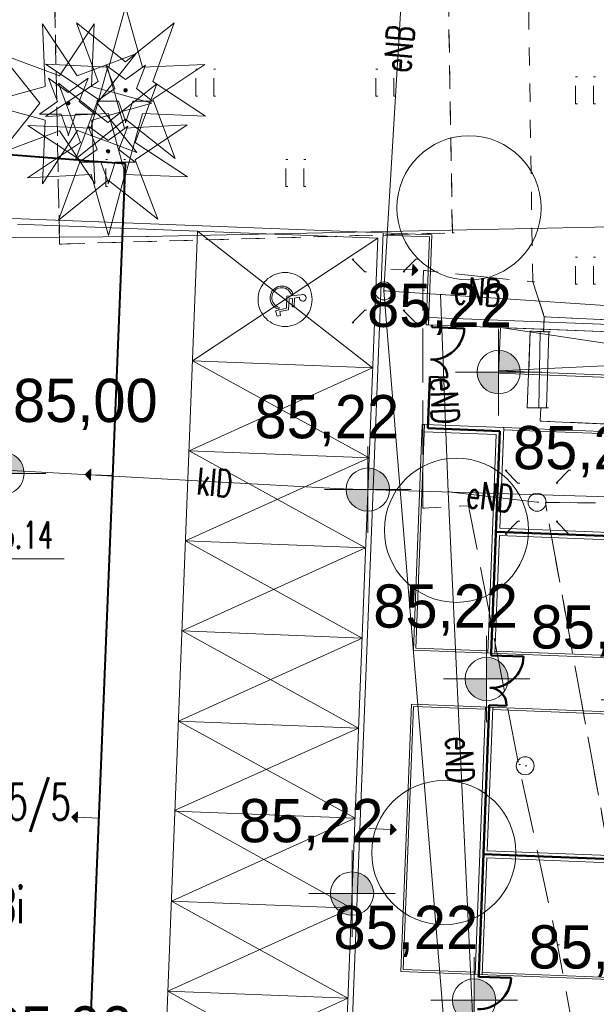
# Model space of a CAD drawing. Extents: x -134780 to 5540120, y 74663 to 5964901.
# Tile 26 of 71: x 5539559 to 5539575, y 5961332 to 5961359. Entities that reach past the tile are written whole.
import ezdxf

# ---------------------------------------------------------------- set-up
doc = ezdxf.new("R2010")
doc.units = 0
doc.header["$MEASUREMENT"] = 0
doc.set_wipeout_variables(frame=1)
for name, pattern in [('Krawędzie ukryte', [150, 100, -50]), ('L_0_03', [1, 0.5, -0.5]), ('L_0_06', [2, 1.5, -0.5]), ('Przerywana', [320, 160, -160]), ('Wipeout_Contour', [1000, 0, -1000])]:
    doc.linetypes.add(name, pattern=pattern)
for name, color, linetype, lineweight in [('0_Nr_Pióra__7', 7, 'Continuous', 13), ('Arch drogi_Nr_Pióra__21', 7, 'Continuous', 9), ('Arch opisy_Nr_Pióra__21', 7, 'Continuous', 9), ('Arch schody_Nr_Pióra__21', 7, 'Continuous', 9), ('arch spadki_Nr_Pióra__21', 7, 'Continuous', 9), ('bt_Nr_Pióra__7', 7, 'Continuous', 13), ('chodnik_Nr_Pióra__7', 7, 'Continuous', 13), ('ib_Nr_Pióra__7', 7, 'Continuous', 13), ('inny_obiekt_zagospodarowania_terenu_Nr_Pióra__7', 7, 'Continuous', 13), ('INWENT RZĘDNE_Nr_Pióra__21', 7, 'Continuous', 9), ('latarnia_Nr_Pióra__7', 7, 'Continuous', 13), ('mapa', 7, 'Continuous', 13), ('przewod_elektroenergetyczny_podziemny_Atr1_Nr_Pióra__7', 7, 'Continuous', 13), ('przewod_elektroenergetyczny_podziemny_Nr_Pióra__7', 7, 'Continuous', 13), ('przewod_kanalizacyjny_Atr1_Nr_Pióra__7', 7, 'Continuous', 13), ('przewod_kanalizacyjny_Nr_Pióra__7', 7, 'Continuous', 13), ('przewod_wodociagowy_Nr_Pióra__7', 7, 'Continuous', 13), ('rzedna_Atr2_Nr_Pióra__7', 7, 'Continuous', 13), ('sch_Nr_Pióra__7', 7, 'Continuous', 13), ('slup_przewodow_napowietrznych_Nr_Pióra__7', 7, 'Continuous', 13), ('trawnik_Nr_Pióra__7', 7, 'Continuous', 13), ('zasuwa_lub_zawor_Nr_Pióra__7', 7, 'Continuous', 13)]:
    doc.layers.add(name, color=color, linetype=linetype, lineweight=lineweight)
for name, color, linetype, lineweight, true_color in [('210_oznaczenie_konturu_uzytku_gruntowego_Nr_Pióra__3', 7, 'Continuous', 18, 0xff6600), ('211_numer_dzialki_ewidencyjnej_Nr_Pióra__96', 7, 'Continuous', 13, 0x00d59f), ('_woda2', 7, 'Continuous', 30, 0x0b2af4), ('Arch balustrady_Nr_Pióra__86', 7, 'Continuous', 50, 0x5555ff), ('Arch wyposarzenie_Nr_Pióra__2', 7, 'Continuous', 13, 0x7f7f7f), ('Arch zieleń_Nr_Pióra__4', 7, 'Continuous', 9, 0x029e21), ('OT_ZagospodarowanieTerenu_P_Nr_Pióra__96', 7, 'Continuous', 13, 0x00d59f)]:
    doc.layers.add(name, color=color, linetype=linetype, lineweight=lineweight, true_color=true_color)
for name, color, linetype in [('arch spadki', 7, 'Continuous'), ('INWENT RZĘDNE', 7, 'Continuous'), ('OT_ZagospodarowanieTerenu_P', 7, 'Continuous')]:
    doc.layers.add(name, color=color, linetype=linetype)
doc.styles.add('GENERATED_STYLE_1', font='txt')
doc.styles.add('GENERATED_STYLE_7', font='Simplex.shx', dxfattribs={"bigfont": 'BIGFONT.SHX'})

# ---------------------------------------------------------------- blocks, each defined once
blk = doc.blocks.new('Koty wysokościowe_36', base_point=(-155684, 103808))
at = {"layer": 'INWENT RZĘDNE_Nr_Pióra__21', "linetype": 'Continuous'}
for points in [[(-155684, 103808), (-155084, 103808), (-155130, 104038), (-155260, 104233), (-155454, 104363), (-155684, 104408)], [(-155684, 103808), (-156284, 103808), (-156238, 103579), (-156108, 103384), (-155914, 103254), (-155684, 103208)]]:
    blk.add_hatch(color=256, dxfattribs=at).paths.add_polyline_path(points, flags=0)
for p, q in [((-155684, 102608), (-155684, 105008)), ((-156884, 103808), (-154484, 103808))]:
    blk.add_line(p, q, dxfattribs=at)
blk.add_circle((-155684, 103808), 600, dxfattribs=at)
at = {"layer": 'INWENT RZĘDNE_Nr_Pióra__21', "insert": (-155393, 105008), "char_height": 1200, "attachment_point": 7, "style": 'GENERATED_STYLE_1'}
blk.add_mtext('{85,00}', dxfattribs=at)
blk = doc.blocks.new('Koty wysokościowe_35', base_point=(-155004, 121215))
at = {"layer": 'INWENT RZĘDNE_Nr_Pióra__21', "linetype": 'Continuous'}
for points in [[(-155004, 121215), (-154404, 121215), (-154449, 121445), (-154579, 121639), (-154774, 121769), (-155004, 121815)], [(-155004, 121215), (-155604, 121215), (-155558, 120985), (-155428, 120791), (-155233, 120661), (-155004, 120615)]]:
    blk.add_hatch(color=256, dxfattribs=at).paths.add_polyline_path(points, flags=0)
for p, q in [((-155004, 120015), (-155004, 122415)), ((-156204, 121215), (-153804, 121215))]:
    blk.add_line(p, q, dxfattribs=at)
blk.add_circle((-155004, 121215), 600, dxfattribs=at)
at = {"layer": 'INWENT RZĘDNE_Nr_Pióra__21', "insert": (-154712, 122415), "char_height": 1200, "attachment_point": 7, "style": 'GENERATED_STYLE_1'}
blk.add_mtext('{85,00}', dxfattribs=at)
blk = doc.blocks.new('Koty wysokościowe_34', base_point=(-144864, 120764))
at = {"layer": 'INWENT RZĘDNE_Nr_Pióra__21', "linetype": 'Continuous'}
for points in [[(-144864, 120764), (-144264, 120764), (-144309, 120993), (-144439, 121188), (-144634, 121318), (-144864, 121364)], [(-144864, 120764), (-145464, 120764), (-145418, 120534), (-145288, 120339), (-145093, 120209), (-144864, 120164)]]:
    blk.add_hatch(color=256, dxfattribs=at).paths.add_polyline_path(points, flags=0)
for p, q in [((-144864, 119564), (-144864, 121964)), ((-146064, 120764), (-143664, 120764))]:
    blk.add_line(p, q, dxfattribs=at)
blk.add_circle((-144864, 120764), 600, dxfattribs=at)
at = {"layer": 'INWENT RZĘDNE_Nr_Pióra__21', "insert": (-148010, 121964), "char_height": 1200, "attachment_point": 7, "style": 'GENERATED_STYLE_1'}
blk.add_mtext('{85,22}', dxfattribs=at)
blk = doc.blocks.new('Koty wysokościowe_33', base_point=(-145302, 109559))
at = {"layer": 'INWENT RZĘDNE_Nr_Pióra__21', "linetype": 'Continuous'}
for points in [[(-145302, 109559), (-144702, 109559), (-144747, 109788), (-144877, 109983), (-145072, 110113), (-145302, 110159)], [(-145302, 109559), (-145902, 109559), (-145856, 109329), (-145726, 109135), (-145531, 109004), (-145302, 108959)]]:
    blk.add_hatch(color=256, dxfattribs=at).paths.add_polyline_path(points, flags=0)
for p, q in [((-145302, 108359), (-145302, 110759)), ((-146502, 109559), (-144102, 109559))]:
    blk.add_line(p, q, dxfattribs=at)
blk.add_circle((-145302, 109559), 600, dxfattribs=at)
at = {"layer": 'INWENT RZĘDNE_Nr_Pióra__21', "insert": (-148448, 110759), "char_height": 1200, "attachment_point": 7, "style": 'GENERATED_STYLE_1'}
blk.add_mtext('{85,22}', dxfattribs=at)
blk = doc.blocks.new('Koty wysokościowe_32', base_point=(-141233, 124024))
at = {"layer": 'INWENT RZĘDNE_Nr_Pióra__21', "linetype": 'Continuous'}
for points in [[(-141233, 124024), (-140633, 124024), (-140679, 124254), (-140809, 124449), (-141004, 124579), (-141233, 124624)], [(-141233, 124024), (-141833, 124024), (-141788, 123795), (-141658, 123600), (-141463, 123470), (-141233, 123424)]]:
    blk.add_hatch(color=256, dxfattribs=at).paths.add_polyline_path(points, flags=0)
for p, q in [((-141233, 122824), (-141233, 125224)), ((-142433, 124024), (-140033, 124024))]:
    blk.add_line(p, q, dxfattribs=at)
blk.add_circle((-141233, 124024), 600, dxfattribs=at)
at = {"layer": 'INWENT RZĘDNE_Nr_Pióra__21', "insert": (-144882, 125053), "char_height": 1200, "attachment_point": 7, "style": 'GENERATED_STYLE_1'}
blk.add_mtext('{85,22}', dxfattribs=at)
blk = doc.blocks.new('Koty wysokościowe_31', base_point=(-141566, 115511))
at = {"layer": 'INWENT RZĘDNE_Nr_Pióra__21', "linetype": 'Continuous'}
for points in [[(-141566, 115511), (-140966, 115511), (-141012, 115741), (-141142, 115935), (-141337, 116065), (-141566, 116111)], [(-141566, 115511), (-142166, 115511), (-142121, 115281), (-141990, 115087), (-141796, 114957), (-141566, 114911)]]:
    blk.add_hatch(color=256, dxfattribs=at).paths.add_polyline_path(points, flags=0)
for p, q in [((-141566, 114311), (-141566, 116711)), ((-142766, 115511), (-140366, 115511))]:
    blk.add_line(p, q, dxfattribs=at)
blk.add_circle((-141566, 115511), 600, dxfattribs=at)
at = {"layer": 'INWENT RZĘDNE_Nr_Pióra__21', "insert": (-144713, 116711), "char_height": 1200, "attachment_point": 7, "style": 'GENERATED_STYLE_1'}
blk.add_mtext('{85,22}', dxfattribs=at)
blk = doc.blocks.new('Koty wysokościowe_30', base_point=(-141915, 106598))
at = {"layer": 'INWENT RZĘDNE_Nr_Pióra__21', "linetype": 'Continuous'}
for points in [[(-141915, 106598), (-141315, 106598), (-141360, 106827), (-141490, 107022), (-141685, 107152), (-141915, 107198)], [(-141915, 106598), (-142515, 106598), (-142469, 106368), (-142339, 106173), (-142144, 106043), (-141915, 105998)]]:
    blk.add_hatch(color=256, dxfattribs=at).paths.add_polyline_path(points, flags=0)
for p, q in [((-141915, 105398), (-141915, 107798)), ((-143115, 106598), (-140715, 106598))]:
    blk.add_line(p, q, dxfattribs=at)
blk.add_circle((-141915, 106598), 600, dxfattribs=at)
at = {"layer": 'INWENT RZĘDNE_Nr_Pióra__21', "insert": (-145819, 107798), "char_height": 1200, "attachment_point": 7, "style": 'GENERATED_STYLE_1'}
blk.add_mtext('{85,22}', dxfattribs=at)
blk = doc.blocks.new('Koty wysokościowe_20', base_point=(-136778, 122943))
at = {"layer": 'INWENT RZĘDNE_Nr_Pióra__21', "linetype": 'Continuous'}
for points in [[(-136778, 122943), (-136178, 122943), (-136223, 123172), (-136353, 123367), (-136548, 123497), (-136778, 123543)], [(-136778, 122943), (-137378, 122943), (-137332, 122713), (-137202, 122518), (-137007, 122388), (-136778, 122343)]]:
    blk.add_hatch(color=256, dxfattribs=at).paths.add_polyline_path(points, flags=0)
for p, q in [((-136778, 121743), (-136778, 124143)), ((-137978, 122943), (-135578, 122943))]:
    blk.add_line(p, q, dxfattribs=at)
blk.add_circle((-136778, 122943), 600, dxfattribs=at)
at = {"layer": 'INWENT RZĘDNE_Nr_Pióra__21', "insert": (-140836, 121106), "char_height": 1200, "attachment_point": 7, "style": 'GENERATED_STYLE_1'}
blk.add_mtext('{85,26}', dxfattribs=at)
blk = doc.blocks.new('Koty wysokościowe_18', base_point=(-137191, 114933))
at = {"layer": 'INWENT RZĘDNE_Nr_Pióra__21', "linetype": 'Continuous'}
for points in [[(-137191, 114933), (-136591, 114933), (-136636, 115162), (-136766, 115357), (-136961, 115487), (-137191, 115533)], [(-137191, 114933), (-137791, 114933), (-137745, 114703), (-137615, 114508), (-137420, 114378), (-137191, 114333)]]:
    blk.add_hatch(color=256, dxfattribs=at).paths.add_polyline_path(points, flags=0)
for p, q in [((-137191, 113733), (-137191, 116133)), ((-138391, 114933), (-135991, 114933))]:
    blk.add_line(p, q, dxfattribs=at)
blk.add_circle((-137191, 114933), 600, dxfattribs=at)
at = {"layer": 'INWENT RZĘDNE_Nr_Pióra__21', "insert": (-140348, 116133), "char_height": 1200, "attachment_point": 7, "style": 'GENERATED_STYLE_1'}
blk.add_mtext('{85,26}', dxfattribs=at)
blk = doc.blocks.new('Koty wysokościowe_16', base_point=(-137539, 106019))
at = {"layer": 'INWENT RZĘDNE_Nr_Pióra__21', "linetype": 'Continuous'}
for points in [[(-137539, 106019), (-136939, 106019), (-136985, 106249), (-137115, 106444), (-137310, 106574), (-137539, 106619)], [(-137539, 106019), (-138139, 106019), (-138093, 105790), (-137963, 105595), (-137769, 105465), (-137539, 105419)]]:
    blk.add_hatch(color=256, dxfattribs=at).paths.add_polyline_path(points, flags=0)
for p, q in [((-137539, 104819), (-137539, 107219)), ((-138739, 106019), (-136339, 106019))]:
    blk.add_line(p, q, dxfattribs=at)
blk.add_circle((-137539, 106019), 600, dxfattribs=at)
at = {"layer": 'INWENT RZĘDNE_Nr_Pióra__21', "insert": (-140406, 107257), "char_height": 1200, "attachment_point": 7, "style": 'GENERATED_STYLE_1'}
blk.add_mtext('{85,26}', dxfattribs=at)
blk = doc.blocks.new('Linia_6', base_point=(-144229, 126881))
at = {"layer": 'arch spadki_Nr_Pióra__21', "linetype": 'Continuous'}
blk.add_hatch(color=256, dxfattribs=at).paths.add_polyline_path([(-143474, 126851), (-143630, 126707), (-143618, 127007)], flags=0)
for p, q in [((-143630, 126707), (-143618, 127007)), ((-143474, 126851), (-143618, 127007)), ((-144229, 126881), (-143624, 126857)), ((-143474, 126851), (-143630, 126707))]:
    blk.add_line(p, q, dxfattribs=at)
blk = doc.blocks.new('Linia_5', base_point=(-151948, 121154))
at = {"layer": 'arch spadki_Nr_Pióra__21', "linetype": 'Continuous'}
blk.add_hatch(color=256, dxfattribs=at).paths.add_polyline_path([(-152703, 121184), (-152547, 121328), (-152559, 121028)], flags=0)
for p, q in [((-152703, 121184), (-152547, 121328)), ((-152547, 121328), (-152559, 121028)), ((-152703, 121184), (-152559, 121028)), ((-151948, 121154), (-152553, 121178))]:
    blk.add_line(p, q, dxfattribs=at)
blk = doc.blocks.new('Linia_4', base_point=(-152319, 111652))
at = {"layer": 'arch spadki_Nr_Pióra__21', "linetype": 'Continuous'}
blk.add_hatch(color=256, dxfattribs=at).paths.add_polyline_path([(-153074, 111682), (-152918, 111826), (-152930, 111526)], flags=0)
for p, q in [((-153074, 111682), (-152918, 111826)), ((-152918, 111826), (-152930, 111526)), ((-153074, 111682), (-152930, 111526)), ((-152319, 111652), (-152924, 111676))]:
    blk.add_line(p, q, dxfattribs=at)
blk = doc.blocks.new('Linia_2', base_point=(-144835, 111360))
at = {"layer": 'arch spadki_Nr_Pióra__21', "linetype": 'Continuous'}
blk.add_hatch(color=256, dxfattribs=at).paths.add_polyline_path([(-144080, 111330), (-144236, 111186), (-144225, 111486)], flags=0)
for p, q in [((-144236, 111186), (-144225, 111486)), ((-144080, 111330), (-144225, 111486)), ((-144835, 111360), (-144230, 111336)), ((-144080, 111330), (-144236, 111186))]:
    blk.add_line(p, q, dxfattribs=at)
blk = doc.blocks.new('mapa')
at = {"layer": '0_Nr_Pióra__7', "color": 252, "linetype": 'Continuous'}
for p, q in [((5539564.199, 5961357.799), (5539564.249, 5961357.799)), ((5539564.699, 5961357.799), (5539564.749, 5961357.799)), ((5539569.199, 5961357.799), (5539569.249, 5961357.799)), ((5539569.699, 5961357.799), (5539569.749, 5961357.799)), ((5539574.739, 5961357.589), (5539574.789, 5961357.589)), ((5539575.239, 5961357.589), (5539575.289, 5961357.589)), ((5539564.199, 5961357.049), (5539564.249, 5961357.049)), ((5539564.699, 5961357.049), (5539564.749, 5961357.049)), ((5539569.199, 5961357.049), (5539569.249, 5961357.049)), ((5539569.699, 5961357.049), (5539569.749, 5961357.049)), ((5539574.739, 5961356.839), (5539574.789, 5961356.839)), ((5539575.239, 5961356.839), (5539575.289, 5961356.839)), ((5539566.699, 5961355.299), (5539566.749, 5961355.299)), ((5539567.199, 5961355.299), (5539567.249, 5961355.299)), ((5539566.699, 5961354.549), (5539566.749, 5961354.549)), ((5539567.199, 5961354.549), (5539567.249, 5961354.549)), ((5539562.83, 5961353.16), (5539562.88, 5961353.16)), ((5539571.32, 5961353.26), (5539571.37, 5961353.26)), ((5539560.42, 5961352.95), (5539560.47, 5961352.95)), ((5539568.537, 5961352.534), (5539568.587, 5961352.534)), ((5539570.304, 5961352.534), (5539570.354, 5961352.534)), ((5539574.739, 5961352.589), (5539574.789, 5961352.589)), ((5539575.239, 5961352.589), (5539575.289, 5961352.589)), ((5539570.52, 5961352.22), (5539570.57, 5961352.22)), ((5539568.89, 5961352.181), (5539568.94, 5961352.181)), ((5539569.951, 5961352.181), (5539570.001, 5961352.181)), ((5539570.5, 5961351.67), (5539570.55, 5961351.67)), ((5539573.55, 5961351.9), (5539573.6, 5961351.9)), ((5539574.739, 5961351.839), (5539574.789, 5961351.839)), ((5539575.239, 5961351.839), (5539575.289, 5961351.839)), ((5539569.42, 5961351.65), (5539569.47, 5961351.65)), ((5539569.42, 5961351.65), (5539569.47, 5961351.65)), ((5539569.42, 5961351.65), (5539569.47, 5961351.65)), ((5539570.99, 5961351.55), (5539571.04, 5961351.55)), ((5539568.89, 5961351.12), (5539568.94, 5961351.12)), ((5539569.951, 5961351.12), (5539570.001, 5961351.12)), ((5539573.87, 5961350.93), (5539573.92, 5961350.93)), ((5539568.537, 5961350.767), (5539568.587, 5961350.767)), ((5539570.304, 5961350.767), (5539570.354, 5961350.767)), ((5539573.48, 5961350.53), (5539573.53, 5961350.53)), ((5539573.76, 5961350.52), (5539573.81, 5961350.52)), ((5539573.83, 5961350.53), (5539573.88, 5961350.53)), ((5539573.85, 5961350.515), (5539573.9, 5961350.515)), ((5539573.993, 5961350.511), (5539574.043, 5961350.511)), ((5539573.4, 5961348.41), (5539573.45, 5961348.41)), ((5539573.72, 5961348.41), (5539573.77, 5961348.41)), ((5539573.779, 5961348.407), (5539573.829, 5961348.407)), ((5539573.934, 5961348.406), (5539573.984, 5961348.406)), ((5539573.76, 5961348.04), (5539573.81, 5961348.04)), ((5539573.69, 5961347.45), (5539573.74, 5961347.45)), ((5539572.787, 5961346.674), (5539572.837, 5961346.674)), ((5539574.554, 5961346.674), (5539574.604, 5961346.674)), ((5539573.14, 5961346.321), (5539573.19, 5961346.321)), ((5539574.201, 5961346.321), (5539574.251, 5961346.321)), ((5539568.25, 5961346.16), (5539568.3, 5961346.16)), ((5539571.2, 5961346.08), (5539571.25, 5961346.08)), ((5539571.77, 5961345.69), (5539571.82, 5961345.69)), ((5539573.67, 5961345.79), (5539573.72, 5961345.79)), ((5539573.67, 5961345.79), (5539573.72, 5961345.79)), ((5539573.67, 5961345.79), (5539573.72, 5961345.79)), ((5539573.9, 5961345.78), (5539573.95, 5961345.78)), ((5539570.5, 5961345.62), (5539570.55, 5961345.62)), ((5539573.14, 5961345.26), (5539573.19, 5961345.26)), ((5539574.201, 5961345.26), (5539574.251, 5961345.26)), ((5539572.787, 5961344.907), (5539572.837, 5961344.907)), ((5539574.554, 5961344.907), (5539574.604, 5961344.907)), ((5539560.497, 5961344.22), (5539560.547, 5961344.22)), ((5539573.16, 5961338.51), (5539573.21, 5961338.51)), ((5539573.34, 5961338.48), (5539573.39, 5961338.48)), ((5539574.24, 5961333.51), (5539574.29, 5961333.51))]:
    blk.add_line(p, q, dxfattribs=at)
at = {"layer": 'Arch balustrady_Nr_Pióra__86', "color": 253, "linetype": 'Continuous'}
for p, q in [((5539570.754, 5961350.708), (5539570.752, 5961350.648)), ((5539570.752, 5961350.648), (5539571.651, 5961350.612)), ((5539570.695, 5961349.209), (5539570.642, 5961347.84)), ((5539570.698, 5961349.269), (5539570.695, 5961349.209)), ((5539570.698, 5961349.269), (5539571.177, 5961349.25)), ((5539570.642, 5961347.84), (5539572.64, 5961347.762)), ((5539572.64, 5961347.762), (5539572.399, 5961341.601)), ((5539572.531, 5961344.969), (5539580.075, 5961344.674)), ((5539572.399, 5961341.601), (5539572.397, 5961341.541)), ((5539572.397, 5961341.541), (5539573.296, 5961341.506)), ((5539572.051, 5961332.688), (5539572.341, 5961340.102)), ((5539572.343, 5961340.162), (5539572.341, 5961340.102)), ((5539572.343, 5961340.162), (5539572.823, 5961340.144)), ((5539579.726, 5961335.731), (5539572.181, 5961336.026)), ((5539572.051, 5961332.688), (5539572.049, 5961332.628)), ((5539572.049, 5961332.628), (5539572.948, 5961332.593))]:
    blk.add_line(p, q, dxfattribs=at)
for centre, radius, start, end in [((5539570.752, 5961350.648), 0.9, 267.7616, 357.7616), ((5539570.698, 5961349.269), 0.48, 357.7616, 87.7616), ((5539572.397, 5961341.541), 0.9, 267.7616, 357.7616), ((5539572.343, 5961340.162), 0.48, 357.7616, 87.7616), ((5539572.049, 5961332.628), 0.9, 267.7616, 357.7616)]:
    blk.add_arc(centre, radius, start, end, dxfattribs=at)
at = {"layer": 'Arch drogi_Nr_Pióra__21', "linetype": 'Continuous'}
for p, q in [((5539569.402, 5961353.257), (5539559.11, 5961353.66)), ((5539569.247, 5961353.113), (5539559.254, 5961353.504)), ((5539564.25, 5961353.309), (5539562.995, 5961321.193)), ((5539569.247, 5961353.113), (5539568.184, 5961325.934)), ((5539569.402, 5961353.257), (5539568.328, 5961325.778)), ((5539570.689, 5961353.147), (5539569.4, 5961353.197)), ((5539570.751, 5961353.205), (5539569.402, 5961353.257)), ((5539570.689, 5961353.147), (5539570.594, 5961350.714)), ((5539570.751, 5961353.205), (5539570.655, 5961350.741)), ((5539570.654, 5961350.711), (5539570.594, 5961350.714)), ((5539569.106, 5961349.516), (5539564.11, 5961349.711)), ((5539570.486, 5961347.946), (5539570.241, 5961341.686)), ((5539570.546, 5961347.944), (5539570.303, 5961341.743)), ((5539570.546, 5961347.944), (5539570.486, 5961347.946)), ((5539577.59, 5961347.668), (5539572.744, 5961347.858)), ((5539577.588, 5961347.608), (5539572.742, 5961347.798)), ((5539569.008, 5961347.018), (5539564.012, 5961347.213)), ((5539568.911, 5961344.52), (5539563.915, 5961344.715)), ((5539568.813, 5961342.022), (5539563.817, 5961342.217)), ((5539577.246, 5961341.412), (5539570.241, 5961341.686)), ((5539572.302, 5961341.665), (5539570.303, 5961341.743)), ((5539577.248, 5961341.472), (5539572.502, 5961341.657)), ((5539570.183, 5961340.187), (5539569.893, 5961332.772)), ((5539570.183, 5961340.187), (5539575.988, 5961339.96)), ((5539570.24, 5961340.125), (5539569.955, 5961332.83)), ((5539570.24, 5961340.125), (5539572.239, 5961340.046)), ((5539572.438, 5961340.039), (5539575.926, 5961339.902)), ((5539568.715, 5961339.524), (5539563.719, 5961339.719)), ((5539568.618, 5961337.026), (5539563.622, 5961337.221)), ((5539568.52, 5961334.527), (5539563.524, 5961334.723)), ((5539571.953, 5961332.752), (5539569.955, 5961332.83)), ((5539576.897, 5961332.499), (5539569.893, 5961332.772)), ((5539576.9, 5961332.559), (5539572.153, 5961332.744)), ((5539568.423, 5961332.029), (5539563.426, 5961332.225))]:
    blk.add_line(p, q, dxfattribs=at)
at = {"layer": 'Arch drogi_Nr_Pióra__21', "linetype": 'Przerywana'}
for p, q in [((5539564.25, 5961353.309), (5539569.106, 5961349.516)), ((5539564.11, 5961349.711), (5539569.247, 5961353.113)), ((5539569.106, 5961349.516), (5539564.012, 5961347.213)), ((5539569.008, 5961347.018), (5539564.11, 5961349.711)), ((5539563.915, 5961344.715), (5539569.008, 5961347.018)), ((5539564.012, 5961347.213), (5539568.911, 5961344.52)), ((5539568.813, 5961342.022), (5539563.915, 5961344.715)), ((5539568.911, 5961344.52), (5539563.817, 5961342.217)), ((5539563.817, 5961342.217), (5539568.715, 5961339.524)), ((5539563.719, 5961339.719), (5539568.813, 5961342.022)), ((5539568.618, 5961337.026), (5539563.719, 5961339.719)), ((5539568.715, 5961339.524), (5539563.623, 5961337.251)), ((5539563.623, 5961337.251), (5539568.52, 5961334.527)), ((5539563.524, 5961334.723), (5539568.618, 5961337.026)), ((5539568.423, 5961332.029), (5539563.524, 5961334.723)), ((5539568.52, 5961334.527), (5539563.426, 5961332.225)), ((5539563.329, 5961329.727), (5539568.423, 5961332.029)), ((5539563.426, 5961332.225), (5539568.325, 5961329.531))]:
    blk.add_line(p, q, dxfattribs=at)
at = {"layer": 'Arch opisy_Nr_Pióra__21', "color": 252, "linetype": 'Krawędzie ukryte'}
blk.add_circle((5539566.678, 5961351.412), 0.75, dxfattribs=at)
at = {"layer": 'Arch schody_Nr_Pióra__21', "color": 252, "linetype": 'Continuous'}
for p, q in [((5539570.654, 5961350.711), (5539570.662, 5961350.911)), ((5539579.105, 5961350.581), (5539570.662, 5961350.911)), ((5539579.097, 5961350.381), (5539570.654, 5961350.711)), ((5539572.603, 5961349.369), (5539572.652, 5961350.633)), ((5539578.742, 5961349.73), (5539572.652, 5961350.633)), ((5539578.768, 5961350.394), (5539572.652, 5961350.633)), ((5539578.742, 5961349.73), (5539572.606, 5961349.434)), ((5539578.718, 5961349.13), (5539572.603, 5961349.369)), ((5539578.721, 5961349.195), (5539572.606, 5961349.434)), ((5539570.546, 5961347.944), (5539570.538, 5961347.744)), ((5539572.744, 5961347.858), (5539570.546, 5961347.944)), ((5539572.635, 5961345.065), (5539572.744, 5961347.858)), ((5539572.536, 5961347.666), (5539570.538, 5961347.744)), ((5539572.3, 5961341.605), (5539572.536, 5961347.666)), ((5539572.499, 5961341.597), (5539572.627, 5961344.865)), ((5539580.071, 5961344.574), (5539572.627, 5961344.865)), ((5539580.079, 5961344.774), (5539572.635, 5961345.065)), ((5539572.241, 5961340.106), (5539571.951, 5961332.692)), ((5539572.241, 5961340.106), (5539572.441, 5961340.099)), ((5539572.441, 5961340.099), (5539572.285, 5961336.122)), ((5539579.73, 5961335.831), (5539572.285, 5961336.122)), ((5539572.278, 5961335.922), (5539572.151, 5961332.684)), ((5539579.722, 5961335.631), (5539572.278, 5961335.922))]:
    blk.add_line(p, q, dxfattribs=at)
at = {"layer": 'Arch wyposarzenie_Nr_Pióra__2', "color": 252, "linetype": 'Continuous'}
for p, q in [((5539566.73, 5961351.502), (5539566.715, 5961351.172)), ((5539567.121, 5961351.539), (5539566.73, 5961351.502)), ((5539566.776, 5961351.126), (5539566.789, 5961351.428)), ((5539566.789, 5961351.428), (5539566.885, 5961351.444)), ((5539566.893, 5961351.569), (5539566.845, 5961351.564)), ((5539566.885, 5961351.444), (5539566.875, 5961351.212)), ((5539566.929, 5961351.21), (5539566.939, 5961351.453)), ((5539566.939, 5961351.453), (5539567.075, 5961351.475)), ((5539566.715, 5961351.172), (5539566.413, 5961351.102)), ((5539566.502, 5961351.147), (5539566.514, 5961351.192)), ((5539566.53, 5961351.075), (5539566.776, 5961351.126)), ((5539566.875, 5961351.212), (5539566.929, 5961351.21)), ((5539566.413, 5961351.102), (5539566.454, 5961350.946)), ((5539566.454, 5961350.946), (5539566.549, 5961350.966)), ((5539566.549, 5961350.966), (5539566.53, 5961351.075))]:
    blk.add_line(p, q, dxfattribs=at)
for centre, major_axis, start_param, end_param in [((5539566.586, 5961351.461), (-0.013, -0.325), 1.947533, 6.059917), ((5539566.586, 5961351.461), (-0.011, -0.278), 1.989195, 6.059917), ((5539567.169, 5961351.459), (-0.0036, -0.0928), 4.583801, 10.008202)]:
    blk.add_ellipse(centre, major_axis=major_axis, ratio=0.999933, start_param=start_param, end_param=end_param, dxfattribs=at)
at = {"layer": 'Arch zieleń_Nr_Pióra__4', "color": 252, "linetype": 'Continuous'}
for centre in [(5539571.781, 5961353.955), (5539571.432, 5961345.012), (5539571.082, 5961336.069)]:
    blk.add_circle(centre, 2, dxfattribs=at)
at = {"layer": 'bt_Nr_Pióra__7', "color": 252, "linetype": 'L_0_06', "flags": 128}
blk.add_lwpolyline([(5539573.76, 5961350.52), (5539573.48, 5961350.53)], dxfattribs=at)
at = {"layer": 'chodnik_Nr_Pióra__7', "color": 252, "linetype": 'L_0_06', "flags": 128}
blk.add_lwpolyline([(5539573.85, 5961350.515), (5539573.48, 5961350.53), (5539573.4, 5961348.41), (5539573.779, 5961348.407), (5539573.76, 5961348.04), (5539579.85, 5961347.77), (5539579.782, 5961345.734), (5539573.9, 5961345.78), (5539575.85, 5961335.03), (5539577.75, 5961324.47), (5539591.47, 5961324.05), (5539596.39, 5961323.97), (5539596.46, 5961321.44), (5539596.5, 5961317.73), (5539595.14, 5961308.47), (5539594.22, 5961302.65), (5539593.77, 5961299.63), (5539593.49, 5961296), (5539591.99, 5961287.81), (5539591.61, 5961282.43), (5539589.13, 5961281.94), (5539589.56, 5961284.8), (5539591.9, 5961299.58), (5539594.42, 5961317.48), (5539594.72, 5961320.57), (5539594.65, 5961322.11), (5539590.73, 5961322.16), (5539578.09, 5961322.67), (5539578.89, 5961318.3), (5539577.2, 5961318.26), (5539576.39, 5961321.74), (5539574.24, 5961333.51), (5539573.16, 5961338.51), (5539571.77, 5961345.69), (5539570.5, 5961345.62), (5539570.5, 5961351.67), (5539570.52, 5961352.22), (5539573.55, 5961351.9), (5539573.87, 5961350.93)], close=True, dxfattribs=at)
at = {"layer": 'ib_Nr_Pióra__7', "color": 252, "linetype": 'Continuous', "flags": 128}
blk.add_lwpolyline([(5539580.41, 5961347.74), (5539573.76, 5961348.04), (5539573.779, 5961348.407), (5539573.934, 5961348.406), (5539573.993, 5961350.511), (5539573.85, 5961350.515), (5539573.87, 5961350.93), (5539580.53, 5961350.62)], close=True, dxfattribs=at)
at = {"layer": 'latarnia_Nr_Pióra__7', "color": 252, "linetype": 'Continuous', "flags": 128}
for points in [[(5539568.89, 5961352.181), (5539568.537, 5961352.534)], [(5539569.951, 5961352.181), (5539570.304, 5961352.534)], [(5539568.89, 5961351.12), (5539568.537, 5961350.767)], [(5539569.951, 5961351.12), (5539570.304, 5961350.767)], [(5539573.14, 5961346.321), (5539572.787, 5961346.674)], [(5539574.201, 5961346.321), (5539574.554, 5961346.674)], [(5539573.14, 5961345.26), (5539572.787, 5961344.907)], [(5539574.201, 5961345.26), (5539574.554, 5961344.907)]]:
    blk.add_lwpolyline(points, dxfattribs=at)
at = {"layer": 'latarnia_Nr_Pióra__7', "color": 252, "linetype": 'Continuous'}
for centre in [(5539569.42, 5961351.65), (5539573.67, 5961345.79)]:
    blk.add_circle(centre, 0.25, dxfattribs=at)
at = {"layer": 'przewod_elektroenergetyczny_podziemny_Nr_Pióra__7', "color": 252, "linetype": 'Continuous', "flags": 128}
for points in [[(5539570.99, 5961351.55), (5539569.42, 5961351.65), (5539571.88, 5961321.69), (5539572.64, 5961320.61), (5539591.67, 5961319.34), (5539590.26, 5961315.44), (5539589.49, 5961303.7), (5539588.75, 5961294.23), (5539590.71, 5961282.36)], [(5539579.33, 5961351.09), (5539578.4, 5961351.13), (5539576.81, 5961351.16), (5539570.99, 5961351.55)], [(5539570.99, 5961351.55), (5539571.2, 5961346.08)], [(5539573.67, 5961345.79), (5539571.2, 5961346.08)], [(5539572.64, 5961320.61), (5539572.02, 5961328.62), (5539571.2, 5961346.08)]]:
    blk.add_lwpolyline(points, dxfattribs=at)
at = {"layer": 'przewod_kanalizacyjny_Nr_Pióra__7', "color": 252, "linetype": 'Continuous', "flags": 128}
blk.add_lwpolyline([(5539549.76, 5961345.36), (5539552.38, 5961345.49), (5539554.31, 5961345.93), (5539556.57, 5961346.81), (5539568.25, 5961346.16), (5539575.34, 5961345.95), (5539580.33, 5961345.73)], dxfattribs=at)
at = {"layer": 'przewod_wodociagowy_Nr_Pióra__7', "color": 252, "linetype": 'Continuous', "flags": 128}
blk.add_lwpolyline([(5539541.4, 5961352.89), (5539549.54, 5961353.06), (5539562.83, 5961353.16), (5539579.72, 5961353.51), (5539580.63, 5961353.54)], dxfattribs=at)
at = {"layer": 'rzedna_Atr2_Nr_Pióra__7', "color": 252, "linetype": 'Continuous', "flags": 128}
blk.add_lwpolyline([(5539556.57, 5961346.81), (5539558.22, 5961344.22), (5539560.497, 5961344.22)], dxfattribs=at)
at = {"layer": 'sch_Nr_Pióra__7', "color": 252, "linetype": 'Continuous', "flags": 128}
blk.add_lwpolyline([(5539573.993, 5961350.511), (5539573.934, 5961348.406), (5539573.4, 5961348.41), (5539573.48, 5961350.53)], close=True, dxfattribs=at)
blk.add_lwpolyline([(5539573.76, 5961350.52), (5539573.72, 5961348.41)], dxfattribs=at)
at = {"layer": 'slup_przewodow_napowietrznych_Nr_Pióra__7', "color": 252, "linetype": 'Continuous'}
for centre in [(5539569.42, 5961351.65), (5539573.67, 5961345.79), (5539573.34, 5961338.48)]:
    blk.add_circle(centre, 0.25, dxfattribs=at)
at = {"layer": 'trawnik_Nr_Pióra__7', "color": 252, "linetype": 'L_0_03', "flags": 128}
for points in [[(5539573.55, 5961351.9), (5539573.27, 5961370.67), (5539573.14, 5961373.24), (5539582.04, 5961374.29), (5539588.07, 5961375.32), (5539595.34, 5961376.74), (5539597.08, 5961375.38), (5539596.86, 5961374.52), (5539593.12, 5961372), (5539592.36, 5961371.55), (5539586.53, 5961371.55), (5539580.81, 5961367.97), (5539580.92, 5961361.43), (5539580.87, 5961360.37), (5539580.54, 5961350.92), (5539580.53, 5961350.62), (5539573.87, 5961350.93)], [(5539577.652, 5961325.012), (5539575.85, 5961335.03), (5539573.9, 5961345.78), (5539579.782, 5961345.734), (5539579.075, 5961326.014), (5539592.6, 5961325.48), (5539592.445, 5961324.71)]]:
    blk.add_lwpolyline(points, close=True, dxfattribs=at)
for points in [[(5539564.199, 5961357.049), (5539564.199, 5961357.799)], [(5539564.699, 5961357.049), (5539564.699, 5961357.799)], [(5539569.199, 5961357.049), (5539569.199, 5961357.799)], [(5539569.699, 5961357.049), (5539569.699, 5961357.799)], [(5539574.739, 5961356.839), (5539574.739, 5961357.589)], [(5539575.239, 5961356.839), (5539575.239, 5961357.589)], [(5539566.699, 5961354.549), (5539566.699, 5961355.299)], [(5539567.199, 5961354.549), (5539567.199, 5961355.299)], [(5539574.739, 5961351.839), (5539574.739, 5961352.589)], [(5539575.239, 5961351.839), (5539575.239, 5961352.589)]]:
    blk.add_lwpolyline(points, dxfattribs=at)
at = {"layer": 'arch spadki', "color": 252, "linetype": 'Continuous', "xscale": 0.001, "yscale": 0.001, "zscale": 0.001}
for name, p in [('Linia_6', (5539569.609, 5961352.256)), ('Linia_5', (5539561.89, 5961346.529)), ('Linia_4', (5539561.518, 5961337.027)), ('Linia_2', (5539569.002, 5961336.735))]:
    blk.add_blockref(name, p, dxfattribs=at)
at = {"layer": 'INWENT RZĘDNE', "color": 252, "xscale": 0.001, "yscale": 0.001, "zscale": 0.001}
for name, p in [('Koty wysokościowe_32', (5539572.604, 5961349.399)), ('Koty wysokościowe_20', (5539577.06, 5961348.317)), ('Koty wysokościowe_35', (5539558.834, 5961346.59)), ('Koty wysokościowe_34', (5539568.974, 5961346.139)), ('Koty wysokościowe_31', (5539572.271, 5961340.886)), ('Koty wysokościowe_18', (5539576.647, 5961340.307)), ('Koty wysokościowe_33', (5539568.536, 5961334.934)), ('Koty wysokościowe_30', (5539571.923, 5961331.973)), ('Koty wysokościowe_16', (5539576.298, 5961331.394)), ('Koty wysokościowe_36', (5539558.154, 5961329.183))]:
    blk.add_blockref(name, p, dxfattribs=at)
at = {"layer": '210_oznaczenie_konturu_uzytku_gruntowego_Nr_Pióra__3', "color": 252, "linetype": 'Continuous', "insert": (5539558.626, 5961335.115), "char_height": 1, "attachment_point": 1, "style": 'GENERATED_STYLE_7'}
blk.add_mtext('{\\W0.660000x;Bi}', dxfattribs=at)
at = {"layer": '211_numer_dzialki_ewidencyjnej_Nr_Pióra__96', "color": 252, "linetype": 'Continuous', "insert": (5539557.845, 5961337.975), "char_height": 1, "attachment_point": 1, "style": 'GENERATED_STYLE_7'}
blk.add_mtext('{\\W0.660000x;375/5}', dxfattribs=at)
at = {"layer": 'przewod_elektroenergetyczny_podziemny_Atr1_Nr_Pióra__7', "color": 252, "linetype": 'Continuous', "char_height": 0.75, "attachment_point": 1, "style": 'GENERATED_STYLE_7'}
for s, insert, rotation in [('{\\W0.660000x;eNB}', (5539569.409, 5961357.756), 85), ('{\\W0.660000x;eNB}', (5539571.393, 5961352.05), 356.2), ('{\\W0.660000x;eND}', (5539571.458, 5961349.262), 272.2), ('{\\W0.660000x;eND}', (5539571.767, 5961346.396), 353.3), ('{\\W0.660000x;eND}', (5539571.886, 5961339.295), 271.1)]:
    blk.add_mtext(s, dxfattribs=dict(at, insert=insert, rotation=rotation))
at = {"layer": 'przewod_kanalizacyjny_Atr1_Nr_Pióra__7', "color": 252, "linetype": 'Continuous', "insert": (5539564.266, 5961346.754), "char_height": 0.75, "attachment_point": 1, "rotation": 355.2, "style": 'GENERATED_STYLE_7'}
blk.add_mtext('{\\W0.660000x;klD}', dxfattribs=at)
at = {"layer": 'rzedna_Atr2_Nr_Pióra__7', "color": 252, "linetype": 'Continuous', "insert": (5539558.329, 5961345.254), "char_height": 0.75, "attachment_point": 1, "style": 'GENERATED_STYLE_7'}
blk.add_mtext('{\\W0.660000x;85.14}', dxfattribs=at)
at = {"color": 252, "linetype": 'Wipeout_Contour', "lineweight": 0, "ltscale": 2219851.149166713}
blk.add_wipeout([(5539560.659, 5961356.006), (5539560.659, 5961355.956), (5539560.859, 5961356.556), (5539561.409, 5961356.556), (5539560.959, 5961356.906), (5539561.209, 5961357.556), (5539560.659, 5961357.156), (5539560.109, 5961357.556), (5539560.359, 5961356.906), (5539559.859, 5961356.556), (5539560.459, 5961356.556)], dxfattribs=at).dxf.layer = 'OT_ZagospodarowanieTerenu_P'
at = {"layer": 'OT_ZagospodarowanieTerenu_P_Nr_Pióra__96', "linetype": 'Continuous'}
blk.add_hatch(color=252, dxfattribs=at).paths.add_polyline_path([(5539560.659, 5961356.806, 1), (5539560.659, 5961356.906, 1)], flags=0)
at = {"layer": 'Arch zieleń_Nr_Pióra__4', "color": 252, "linetype": 'Continuous'}
for p, q in [((5539560.019, 5961357.322), (5539559.944, 5961359.055)), ((5539560.908, 5961357.612), (5539559.944, 5961359.055)), ((5539560.42, 5961357.612), (5539558.775, 5961358.229)), ((5539559.867, 5961356.854), (5539558.775, 5961358.229)), ((5539560.019, 5961357.322), (5539558.327, 5961356.851)), ((5539560.02, 5961356.384), (5539558.327, 5961356.851)), ((5539559.867, 5961356.854), (5539558.769, 5961355.473)), ((5539560.02, 5961356.384), (5539559.947, 5961354.621)), ((5539560.42, 5961356.095), (5539558.769, 5961355.473))]:
    blk.add_line(p, q, dxfattribs=at)
at = {"layer": 'OT_ZagospodarowanieTerenu_P_Nr_Pióra__96', "color": 252, "linetype": 'Continuous'}
blk.add_line((5539560.659, 5961356.856), (5539560.709, 5961356.856), dxfattribs=at)
at = {"layer": 'OT_ZagospodarowanieTerenu_P_Nr_Pióra__96', "color": 252, "linetype": 'Continuous', "flags": 128}
blk.add_lwpolyline([(5539560.659, 5961356.006), (5539560.659, 5961355.956), (5539560.859, 5961356.556), (5539561.409, 5961356.556), (5539560.959, 5961356.906), (5539561.209, 5961357.556), (5539560.659, 5961357.156), (5539560.109, 5961357.556), (5539560.359, 5961356.906), (5539559.859, 5961356.556), (5539560.459, 5961356.556)], close=True, dxfattribs=at)
at = {"layer": 'OT_ZagospodarowanieTerenu_P_Nr_Pióra__96', "color": 252, "linetype": 'Continuous'}
blk.add_circle((5539560.659, 5961356.856), 0.05, dxfattribs=at)
at = {"color": 252, "linetype": 'Wipeout_Contour', "lineweight": 0, "ltscale": 2201072.948801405}
blk.add_wipeout([(5539561.765, 5961354.673), (5539561.765, 5961354.623), (5539561.965, 5961355.223), (5539562.515, 5961355.223), (5539562.065, 5961355.573), (5539562.315, 5961356.223), (5539561.765, 5961355.823), (5539561.215, 5961356.223), (5539561.465, 5961355.573), (5539560.965, 5961355.223), (5539561.565, 5961355.223)], dxfattribs=at).dxf.layer = 'OT_ZagospodarowanieTerenu_P'
at = {"layer": 'OT_ZagospodarowanieTerenu_P_Nr_Pióra__96', "linetype": 'Continuous'}
blk.add_hatch(color=252, dxfattribs=at).paths.add_polyline_path([(5539561.765, 5961355.473, 1), (5539561.765, 5961355.573, 1)], flags=0)
at = {"layer": '0_Nr_Pióra__7', "color": 252, "linetype": 'Continuous'}
for p, q in [((5539561.699, 5961355.299), (5539561.749, 5961355.299)), ((5539562.199, 5961355.299), (5539562.249, 5961355.299)), ((5539561.699, 5961354.549), (5539561.749, 5961354.549)), ((5539562.199, 5961354.549), (5539562.249, 5961354.549))]:
    blk.add_line(p, q, dxfattribs=at)
at = {"layer": 'Arch zieleń_Nr_Pióra__4', "color": 252, "linetype": 'Continuous'}
for p, q in [((5539561.002, 5961355.767), (5539560.385, 5961357.411)), ((5539561.29, 5961356.166), (5539559.535, 5961356.238)), ((5539561.003, 5961355.273), (5539559.535, 5961356.238)), ((5539560.914, 5961356.096), (5539559.947, 5961354.621)), ((5539560.42, 5961356.095), (5539561.395, 5961354.633)), ((5539560.914, 5961356.096), (5539562.563, 5961355.491)), ((5539561.002, 5961355.767), (5539559.532, 5961354.79)), ((5539562.517, 5961355.77), (5539563.966, 5961354.817)), ((5539561.003, 5961355.273), (5539560.392, 5961353.617)), ((5539562.52, 5961355.282), (5539563.149, 5961353.642)), ((5539561.294, 5961354.875), (5539559.532, 5961354.79)), ((5539561.765, 5961354.725), (5539560.392, 5961353.617)), ((5539561.294, 5961354.875), (5539561.773, 5961353.185)), ((5539561.765, 5961354.725), (5539563.149, 5961353.642)), ((5539562.232, 5961354.88), (5539561.773, 5961353.185)), ((5539562.232, 5961354.88), (5539563.966, 5961354.817))]:
    blk.add_line(p, q, dxfattribs=at)
at = {"layer": 'OT_ZagospodarowanieTerenu_P_Nr_Pióra__96', "color": 252, "linetype": 'Continuous'}
blk.add_line((5539561.765, 5961355.523), (5539561.815, 5961355.523), dxfattribs=at)
at = {"layer": 'OT_ZagospodarowanieTerenu_P_Nr_Pióra__96', "color": 252, "linetype": 'Continuous', "flags": 128}
blk.add_lwpolyline([(5539561.765, 5961354.673), (5539561.765, 5961354.623), (5539561.965, 5961355.223), (5539562.515, 5961355.223), (5539562.065, 5961355.573), (5539562.315, 5961356.223), (5539561.765, 5961355.823), (5539561.215, 5961356.223), (5539561.465, 5961355.573), (5539560.965, 5961355.223), (5539561.565, 5961355.223)], close=True, dxfattribs=at)
at = {"layer": 'OT_ZagospodarowanieTerenu_P_Nr_Pióra__96', "color": 252, "linetype": 'Continuous'}
blk.add_circle((5539561.765, 5961355.523), 0.05, dxfattribs=at)
at = {"layer": 'trawnik_Nr_Pióra__7', "color": 252, "linetype": 'L_0_03', "flags": 128}
for points in [[(5539561.699, 5961354.549), (5539561.699, 5961355.299)], [(5539562.199, 5961354.549), (5539562.199, 5961355.299)]]:
    blk.add_lwpolyline(points, dxfattribs=at)
at = {"color": 252, "linetype": 'Wipeout_Contour', "lineweight": 0, "ltscale": 2209183.332147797}
blk.add_wipeout([(5539562.251, 5961356.366), (5539562.251, 5961356.316), (5539562.451, 5961356.916), (5539563.001, 5961356.916), (5539562.551, 5961357.266), (5539562.801, 5961357.916), (5539562.251, 5961357.516), (5539561.701, 5961357.916), (5539561.951, 5961357.266), (5539561.451, 5961356.916), (5539562.051, 5961356.916)], dxfattribs=at).dxf.layer = 'OT_ZagospodarowanieTerenu_P'
at = {"layer": 'OT_ZagospodarowanieTerenu_P_Nr_Pióra__96', "linetype": 'Continuous'}
blk.add_hatch(color=252, dxfattribs=at).paths.add_polyline_path([(5539562.251, 5961357.166, 1), (5539562.251, 5961357.266, 1)], flags=0)
at = {"layer": 'Arch zieleń_Nr_Pióra__4', "color": 252, "linetype": 'Continuous'}
for p, q in [((5539561.782, 5961357.859), (5539562.253, 5961359.528)), ((5539562.717, 5961357.856), (5539562.253, 5961359.528)), ((5539560.42, 5961357.612), (5539561.381, 5961359.056)), ((5539561.49, 5961357.46), (5539560.887, 5961359.086)), ((5539562.247, 5961358.009), (5539560.887, 5961359.086)), ((5539561.308, 5961357.322), (5539561.381, 5961359.056)), ((5539562.247, 5961358.009), (5539563.603, 5961359.09)), ((5539563.005, 5961357.462), (5539563.603, 5961359.09)), ((5539560.908, 5961357.612), (5539562.531, 5961358.224)), ((5539561.461, 5961356.858), (5539562.531, 5961358.224)), ((5539561.782, 5961357.859), (5539560.027, 5961357.942)), ((5539561.489, 5961356.968), (5539560.027, 5961357.942)), ((5539561.29, 5961356.166), (5539561.751, 5961357.838)), ((5539562.225, 5961356.169), (5539561.751, 5961357.838)), ((5539562.717, 5961357.856), (5539564.45, 5961357.93)), ((5539563.006, 5961356.967), (5539564.45, 5961357.93)), ((5539561.49, 5961357.46), (5539560.024, 5961356.492)), ((5539561.76, 5961356.319), (5539560.385, 5961357.411)), ((5539561.76, 5961356.319), (5539563.119, 5961357.398)), ((5539562.517, 5961355.77), (5539563.119, 5961357.398)), ((5539563.005, 5961357.462), (5539564.473, 5961356.499)), ((5539561.308, 5961357.322), (5539562.98, 5961356.86)), ((5539561.489, 5961356.968), (5539560.868, 5961355.316)), ((5539561.311, 5961356.387), (5539562.98, 5961356.86)), ((5539561.461, 5961356.858), (5539562.563, 5961355.491)), ((5539563.006, 5961356.967), (5539563.625, 5961355.324)), ((5539561.779, 5961356.568), (5539560.024, 5961356.492)), ((5539562.248, 5961356.415), (5539560.868, 5961355.316)), ((5539561.311, 5961356.387), (5539561.395, 5961354.633)), ((5539561.779, 5961356.568), (5539562.251, 5961354.867)), ((5539562.248, 5961356.415), (5539563.625, 5961355.324)), ((5539562.718, 5961356.568), (5539562.251, 5961354.867)), ((5539562.718, 5961356.568), (5539564.473, 5961356.499)), ((5539562.225, 5961356.169), (5539563.958, 5961356.253)), ((5539562.52, 5961355.282), (5539563.958, 5961356.253))]:
    blk.add_line(p, q, dxfattribs=at)
at = {"layer": 'inny_obiekt_zagospodarowania_terenu_Nr_Pióra__7', "color": 252, "linetype": 'L_0_03', "flags": 128}
for points in [[(5539571.32, 5961353.26), (5539571.04, 5961370.08), (5539560.1, 5961368.75)], [(5539560.1, 5961368.75), (5539560.42, 5961352.95), (5539571.32, 5961353.26)]]:
    blk.add_lwpolyline(points, dxfattribs=at)
at = {"layer": 'OT_ZagospodarowanieTerenu_P_Nr_Pióra__96', "color": 252, "linetype": 'Continuous'}
blk.add_line((5539562.251, 5961357.216), (5539562.301, 5961357.216), dxfattribs=at)
at = {"layer": 'OT_ZagospodarowanieTerenu_P_Nr_Pióra__96', "color": 252, "linetype": 'Continuous', "flags": 128}
for points in [[(5539562.251, 5961356.366), (5539562.251, 5961356.316), (5539562.451, 5961356.916), (5539563.001, 5961356.916), (5539562.551, 5961357.266), (5539562.801, 5961357.916), (5539562.251, 5961357.516), (5539561.701, 5961357.916), (5539561.951, 5961357.266), (5539561.451, 5961356.916), (5539562.051, 5961356.916)], [(5539562.251, 5961356.366), (5539562.051, 5961356.916), (5539561.451, 5961356.916), (5539561.951, 5961357.266), (5539561.701, 5961357.916), (5539562.251, 5961357.516), (5539562.801, 5961357.916), (5539562.551, 5961357.266), (5539563.001, 5961356.916), (5539562.451, 5961356.916), (5539562.251, 5961356.316)], [(5539560.659, 5961356.006), (5539560.459, 5961356.556), (5539559.859, 5961356.556), (5539560.359, 5961356.906), (5539560.109, 5961357.556), (5539560.659, 5961357.156), (5539561.209, 5961357.556), (5539560.959, 5961356.906), (5539561.409, 5961356.556), (5539560.859, 5961356.556), (5539560.659, 5961355.956)], [(5539561.765, 5961354.673), (5539561.565, 5961355.223), (5539560.965, 5961355.223), (5539561.465, 5961355.573), (5539561.215, 5961356.223), (5539561.765, 5961355.823), (5539562.315, 5961356.223), (5539562.065, 5961355.573), (5539562.515, 5961355.223), (5539561.965, 5961355.223), (5539561.765, 5961354.623)]]:
    blk.add_lwpolyline(points, close=True, dxfattribs=at)
at = {"layer": 'OT_ZagospodarowanieTerenu_P_Nr_Pióra__96', "color": 252, "linetype": 'Continuous'}
blk.add_circle((5539562.251, 5961357.216), 0.05, dxfattribs=at)
at = {"layer": 'przewod_elektroenergetyczny_podziemny_Nr_Pióra__7', "color": 252, "linetype": 'Continuous', "flags": 128}
blk.add_lwpolyline([(5539551.68, 5961366.54), (5539557.55, 5961367.33), (5539567.62, 5961368.93), (5539570.22, 5961369.47), (5539570.01, 5961361.53), (5539569.42, 5961351.65)], dxfattribs=at)
at = {"layer": 'trawnik_Nr_Pióra__7', "color": 252, "linetype": 'L_0_03', "flags": 128}
blk.add_lwpolyline([(5539560.42, 5961352.95), (5539560.1, 5961368.75), (5539571.04, 5961370.08), (5539571.32, 5961353.26)], close=True, dxfattribs=at)

msp = doc.modelspace()

# ---------------------------------------------------------------- block references
at = {"layer": 'mapa', "color": 4, "lineweight": 40}
msp.add_blockref('mapa', (0, 0), dxfattribs=at)

# ---------------------------------------------------------------- next in the draw order: linework, layer by layer
at = {"layer": '_woda2', "color": 253, "lineweight": 40}
for p, q in [((5539562.251, 5961355.171), (5539549.472, 5961356.17)), ((5539561.002, 5961324.284), (5539562.251, 5961355.171))]:
    msp.add_line(p, q, dxfattribs=at)

# ---------------------------------------------------------------- next in the draw order: wipeouts: each hides what was drawn before it
msp.add_wipeout([(5539444.713, 5961266.963), (5539444.713, 5961415.463), (5539654.713, 5961415.463), (5539651.713, 5961412.413), (5539457.213, 5961412.413), (5539457.213, 5961270.013), (5539651.713, 5961270.013), (5539654.713, 5961266.963)]).dxf.layer = 'zasuwa_lub_zawor_Nr_Pióra__7'

doc.saveas('drawing.dxf')
